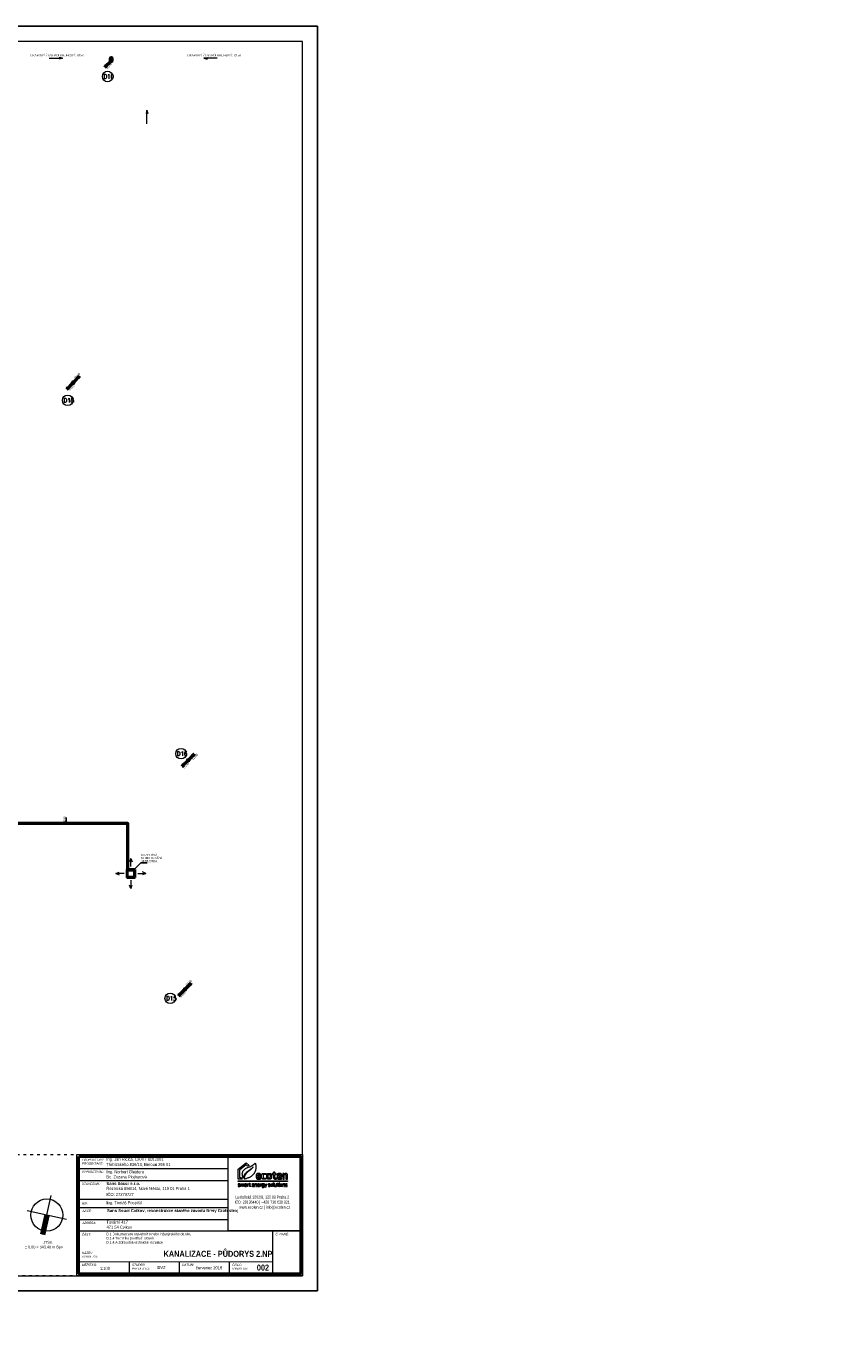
# Model space of a CAD drawing. Header units: millimetres. Extents: x 886281 to 2603493, y -207328 to 3107.
# Tile 8 of 24: x 1078905 to 1133076, y -199770 to -112281. Entities that reach past the tile are written whole.
import ezdxf

# ---------------------------------------------------------------- set-up
doc = ezdxf.new("R2010")
doc.units = ezdxf.units.MM
doc.header["$LTSCALE"] = 15
doc.linetypes.add('ACAD_ISO03W100', pattern=[30, 12, -18])
doc.linetypes.add('DASHED', pattern=[19.05, 12.7, -6.35])
doc.layers.add('AA_FORMÁTY NETISK', color=40, linetype='Continuous', plot=False)
for name, color, linetype, lineweight in [('AA_FORMÁTY TISK', 7, 'Continuous', 15), ('AA_ROZPISKY', 7, 'Continuous', 15), ('AA_STUPEŇ DVZ', 4, 'Continuous', 15), ('AA_VÝKRES - BOURÁNÍ', 3, 'Continuous', 15), ('Kóty_obecně', 7, 'Continuous', 25), ('Standard', 7, 'Continuous', 25), ('ZTI-kan_st_destova', 71, 'Continuous', 50), ('ZTI-kanal_destova', 70, 'DASHED', 50), ('ZTI-kanal_pripojovaci', 130, 'Continuous', 50), ('ZTI-komponenty', 120, 'Continuous', 20), ('ZTI_popis', 191, 'Continuous', 15)]:
    doc.layers.add(name, color=color, linetype=linetype, lineweight=lineweight)
doc.layers.add('ZTI-kanal_pripojovaci-popis', color=7, linetype='Continuous')
doc.styles.add('Popis', font='simplex.shx', dxfattribs={"width": 0.85, "height": 150})
doc.styles.get("Standard").update_dxf_attribs({"font": 'ic-simplex.shx', "width": 0.8})

# ---------------------------------------------------------------- blocks, each defined once
blk = doc.blocks.new('KOMPLEXNÍ OBJEKT_5')
at = {"layer": 'Standard', "color": 0, "linetype": 'Continuous', "lineweight": 35}
for p, q in [((-98198503, -465522607), (-98198503, -465522137)), ((-98198453, -465522087), (-98197983, -465522087)), ((-98197933, -465522137), (-98197933, -465522607)), ((-98197983, -465522657), (-98198453, -465522657))]:
    blk.add_line(p, q, dxfattribs=at)
at = {"layer": 'Standard', "color": 0, "linetype": 'Continuous', "lineweight": 13}
for points in [[(-98198473, -465522166), (-98198438, -465522166), (-98198438, -465522583), (-98198473, -465522583), (-98198473, -465522166)], [(-98198434, -465522118), (-98198434, -465522145), (-98198007, -465522145), (-98198007, -465522118), (-98198434, -465522118)], [(-98198393, -465522184), (-98198057, -465522184), (-98198057, -465522559), (-98198393, -465522559), (-98198393, -465522184)], [(-98197964, -465522166), (-98197999, -465522166), (-98197999, -465522583), (-98197964, -465522583), (-98197964, -465522166)], [(-98198434, -465522632), (-98198434, -465522604), (-98198007, -465522604), (-98198007, -465522632), (-98198434, -465522632)]]:
    blk.add_lwpolyline(points, close=True, dxfattribs=at)
at = {"layer": 'Standard', "color": 0, "linetype": 'Continuous', "lineweight": 35}
for centre, start, end in [((-98198453, -465522137), 90, 180), ((-98197983, -465522137), 0, 90), ((-98198453, -465522607), 180, 270), ((-98197983, -465522607), 270, 0)]:
    blk.add_arc(centre, 50, start, end, dxfattribs=at)
blk = doc.blocks.new('ecoten_logo_obrys')
at = {"lineweight": 5}
for points in [[(750, 1940), (899, 1620), (0, 1620), (0, 3760), (1740, 5160), (2420, 4610), (2057, 4478), (1740, 4740), (320, 3600), (320, 1940), (750, 1940)], [(3740, 5090), (3760, 5040), (3780, 4980), (3790, 4930), (3810, 4860), (3820, 4800), (3830, 4750), (3840, 4700), (3850, 4650), (3860, 4600), (3860, 4560), (3870, 4480), (3870, 4440), (3880, 4360), (3880, 4230), (3880, 4100), (3880, 4050), (3871, 3920), (3849, 3780), (3819, 3640), (3769, 3440), (3750, 3380), (3709, 3280), (3669, 3190), (3630, 3110), (3600, 3050), (3530, 2930), (3480, 2850), (3440, 2790), (3370, 2700), (3291, 2609), (3210, 2520), (3089, 2411), (2969, 2311), (2890, 2250), (2820, 2200), (2710, 2131), (2610, 2071), (2480, 1999), (2420, 1970), (2320, 1921), (2200, 1870), (2100, 1830), (2000, 1789), (1850, 1740), (1720, 1701), (1600, 1671), (1480, 1641), (1390, 1620), (1360, 1620), (1360, 1670), (1370, 1810), (1400, 2000), (1430, 2130), (1481, 2320), (1531, 2450), (1580, 2560), (1630, 2640), (1680, 2720), (1730, 2780), (1819, 2890), (1891, 2969), (1981, 3059), (2151, 3219), (2271, 3319), (2350, 3390), (2521, 3519), (2641, 3619), (2749, 3711), (2840, 3790), (2920, 3870), (3000, 3939), (3121, 4059), (3270, 4220), (3170, 4130), (3081, 4049), (2970, 3960), (2840, 3850), (2720, 3760), (2560, 3640), (2450, 3560), (2331, 3479), (2160, 3360), (2070, 3290), (1990, 3229), (1850, 3120), (1740, 3020), (1660, 2940), (1550, 2830), (1479, 2740), (1420, 2650), (1360, 2560), (1310, 2470), (1270, 2370), (1221, 2250), (1191, 2150), (1150, 2000), (1130, 1910), (1120, 1870), (1100, 1930), (1070, 2000), (1009, 2160), (979, 2270), (950, 2370), (920, 2540), (910, 2690), (910, 2830), (929, 2940), (959, 3080), (1010, 3220), (1059, 3330), (1131, 3450), (1180, 3520), (1241, 3590), (1331, 3679), (1461, 3789), (1549, 3861), (1640, 3920), (1761, 3989), (1900, 4060), (2030, 4121), (2140, 4170), (2240, 4210), (2410, 4269), (2550, 4320), (2730, 4400), (2890, 4481), (3030, 4559), (3130, 4619), (3220, 4671), (3290, 4720), (3380, 4780), (3440, 4830), (3560, 4920), (3650, 5000), (3740, 5090)], [(0, 1220), (10764, 1220), (10764, 1070), (0, 1070), (0, 1220)], [(30, 0), (290, 0), (320, 10), (340, 20), (360, 30), (390, 60), (400, 80), (410, 100), (410, 110), (410, 200), (400, 230), (380, 260), (360, 280), (330, 300), (270, 330), (220, 350), (170, 370), (140, 390), (120, 400), (100, 430), (100, 480), (110, 500), (140, 520), (240, 520), (350, 510), (380, 510), (380, 590), (280, 601), (140, 601), (90, 590), (70, 580), (50, 570), (40, 560), (20, 540), (10, 520), (0, 490), (0, 410), (10, 380), (20, 360), (40, 330), (70, 310), (100, 290), (150, 270), (220, 240), (260, 220), (290, 200), (300, 190), (310, 170), (310, 120), (300, 100), (280, 90), (250, 80), (110, 80), (30, 90), (30, 0)], [(520, 0), (520, 590), (600, 590), (610, 550), (660, 570), (720, 590), (800, 600), (850, 600), (900, 590), (930, 570), (940, 560), (1020, 580), (1070, 590), (1140, 600), (1200, 600), (1250, 590), (1280, 570), (1300, 540), (1310, 510), (1310, 0), (1220, 0), (1220, 470), (1210, 490), (1180, 510), (1120, 510), (1020, 491), (970, 480), (960, 470), (960, 0), (870, 0), (870, 480), (860, 500), (840, 510), (770, 510), (620, 470), (620, 0), (520, 0)], [(1450, 580), (1470, 500), (1610, 520), (1700, 520), (1730, 510), (1750, 500), (1760, 480), (1770, 460), (1770, 330), (1560, 330), (1530, 330), (1500, 320), (1480, 310), (1450, 290), (1430, 260), (1420, 230), (1420, 120), (1430, 80), (1440, 60), (1460, 30), (1480, 10), (1510, 0), (1540, -10), (1600, -10), (1650, 0), (1690, 10), (1760, 39), (1770, 40), (1780, 0), (1860, 0), (1860, 500), (1850, 530), (1840, 560), (1810, 580), (1790, 590), (1750, 600), (1580, 600), (1450, 580)], [(1770, 260), (1770, 130), (1620, 81), (1570, 80), (1540, 90), (1520, 120), (1510, 150), (1510, 210), (1540, 240), (1580, 260), (1770, 270), (1770, 260)], [(1990, 0), (1990, 590), (2080, 590), (2080, 550), (2130, 570), (2200, 590), (2260, 600), (2280, 600), (2280, 520), (2230, 510), (2160, 490), (2090, 470), (2080, 460), (2080, 0), (1990, 0)], [(2350, 510), (2350, 590), (2490, 590), (2490, 740), (2590, 740), (2590, 590), (2720, 590), (2720, 510), (2590, 510), (2590, 140), (2600, 100), (2620, 80), (2640, 70), (2740, 70), (2740, 0), (2680, -10), (2630, -10), (2580, 0), (2550, 10), (2510, 50), (2490, 120), (2490, 510), (2350, 510)], [(3160, 260), (3530, 260), (3530, 420), (3509, 510), (3490, 540), (3460, 570), (3390, 600), (3210, 600), (3170, 590), (3130, 570), (3100, 540), (3080, 490), (3070, 440), (3070, 160), (3090, 80), (3110, 40), (3150, 10), (3180, 0), (3240, -10), (3330, -10), (3500, 10), (3500, 80), (3400, 69), (3280, 69), (3220, 80), (3190, 100), (3170, 140), (3160, 180), (3160, 260)], [(3160, 340), (3160, 410), (3170, 460), (3190, 500), (3230, 520), (3270, 530), (3340, 530), (3390, 510), (3410, 490), (3430, 450), (3440, 420), (3440, 340), (3160, 340)], [(3640, 590), (3640, 0), (3740, 0), (3740, 470), (3840, 501), (3890, 510), (3960, 510), (3980, 500), (3990, 470), (3990, 0), (4090, 0), (4090, 500), (4070, 550), (4040, 580), (3990, 600), (3920, 600), (3850, 590), (3780, 570), (3730, 550), (3720, 590), (3640, 590)], [(4260, 2140), (4980, 2140), (4980, 2240), (4971, 2420), (4961, 2530), (4931, 2650), (4891, 2720), (4850, 2770), (4770, 2820), (4700, 2840), (4640, 2850), (4580, 2860), (4510, 2860), (4340, 2860), (4260, 2851), (4190, 2830), (4110, 2800), (4060, 2760), (4020, 2720), (4000, 2680), (3980, 2630), (3961, 2540), (3950, 2470), (3950, 2420), (3950, 2340), (3950, 2120), (3950, 2030), (3960, 1970), (3979, 1850), (3990, 1810), (4010, 1770), (4040, 1720), (4070, 1690), (4120, 1650), (4170, 1630), (4230, 1610), (4300, 1600), (4560, 1600), (4680, 1611), (4820, 1631), (4910, 1640), (4910, 1840), (4590, 1812), (4440, 1809), (4390, 1820), (4360, 1830), (4330, 1850), (4310, 1870), (4300, 1890), (4290, 1910), (4280, 1940), (4260, 2020), (4260, 2140)], [(4300, 260), (4670, 260), (4670, 420), (4649, 510), (4630, 540), (4600, 570), (4530, 600), (4350, 600), (4310, 590), (4270, 570), (4240, 540), (4220, 490), (4210, 440), (4210, 160), (4230, 80), (4250, 40), (4290, 10), (4320, 0), (4380, -10), (4470, -10), (4640, 10), (4640, 80), (4540, 69), (4420, 69), (4360, 80), (4330, 100), (4310, 140), (4300, 180), (4300, 260)], [(4260, 2350), (4680, 2350), (4680, 2400), (4670, 2480), (4660, 2550), (4640, 2590), (4610, 2620), (4590, 2630), (4570, 2640), (4540, 2650), (4400, 2650), (4370, 2640), (4330, 2620), (4310, 2600), (4290, 2580), (4280, 2550), (4270, 2510), (4260, 2440), (4260, 2350)], [(4300, 340), (4300, 410), (4310, 460), (4330, 500), (4370, 520), (4410, 530), (4480, 530), (4530, 510), (4550, 490), (4570, 450), (4580, 420), (4580, 340), (4300, 340)], [(4780, 0), (4780, 590), (4870, 590), (4870, 550), (4920, 570), (4990, 590), (5050, 600), (5070, 600), (5070, 520), (5020, 510), (4950, 490), (4880, 470), (4870, 460), (4870, 0), (4780, 0)], [(6090, 2820), (6090, 2600), (5910, 2619), (5780, 2630), (5590, 2630), (5540, 2620), (5500, 2590), (5480, 2560), (5460, 2480), (5450, 2410), (5450, 2040), (5460, 1980), (5480, 1930), (5500, 1890), (5530, 1860), (5570, 1840), (5610, 1830), (5670, 1820), (5850, 1820), (5970, 1830), (6100, 1839), (6100, 1650), (6010, 1629), (5880, 1611), (5760, 1600), (5490, 1600), (5410, 1610), (5350, 1630), (5290, 1660), (5260, 1680), (5220, 1720), (5190, 1770), (5160, 1840), (5139, 1930), (5130, 2070), (5130, 2100), (5130, 2410), (5140, 2480), (5160, 2610), (5180, 2660), (5200, 2700), (5230, 2750), (5260, 2780), (5310, 2810), (5360, 2830), (5400, 2840), (5460, 2850), (5550, 2861), (5660, 2861), (5810, 2850), (5950, 2840), (6040, 2829), (6090, 2820)], [(5670, 600), (5320, 600), (5260, 590), (5210, 570), (5180, 540), (5160, 510), (5150, 470), (5150, 330), (5170, 280), (5190, 260), (5210, 240), (5190, 220), (5190, 130), (5210, 90), (5240, 60), (5280, 50), (5490, 50), (5540, 30), (5570, -10), (5570, -30), (5570, -70), (5560, -90), (5540, -110), (5500, -130), (5330, -130), (5220, -121), (5220, -210), (5350, -219), (5500, -219), (5570, -200), (5620, -170), (5650, -130), (5670, -80), (5670, 20), (5650, 70), (5620, 100), (5570, 120), (5530, 130), (5320, 130), (5290, 140), (5280, 160), (5280, 200), (5300, 210), (5510, 210), (5570, 240), (5590, 260), (5610, 290), (5620, 340), (5620, 480), (5610, 520), (5680, 530), (5680, 600), (5670, 600)], [(5320, 520), (5470, 520), (5500, 510), (5520, 490), (5530, 460), (5530, 370), (5520, 330), (5490, 300), (5450, 290), (5320, 290), (5290, 300), (5270, 310), (5250, 330), (5240, 370), (5240, 460), (5260, 490), (5280, 510), (5320, 520)], [(5750, 590), (5860, 590), (6016, 109), (6172, 589), (6280, 589), (5998, -230), (5910, -230), (5980, 0), (5950, 0), (5750, 590)], [(6240, 2060), (6240, 2410), (6250, 2520), (6270, 2610), (6290, 2660), (6310, 2700), (6340, 2740), (6380, 2780), (6430, 2810), (6500, 2830), (6600, 2849), (6940, 2849), (7010, 2840), (7070, 2820), (7120, 2800), (7150, 2780), (7200, 2730), (7230, 2690), (7250, 2650), (7270, 2580), (7280, 2530), (7290, 2480), (7301, 2320), (7301, 2140), (7291, 1990), (7280, 1900), (7260, 1830), (7240, 1780), (7210, 1730), (7180, 1700), (7150, 1670), (7090, 1640), (7030, 1620), (6980, 1610), (6910, 1600), (6630, 1600), (6550, 1610), (6480, 1630), (6430, 1650), (6390, 1670), (6330, 1720), (6300, 1780), (6280, 1830), (6270, 1870), (6260, 1910), (6250, 1980), (6240, 2060)], [(6710, 2660), (6820, 2660), (6860, 2650), (6910, 2630), (6940, 2600), (6960, 2560), (6970, 2520), (6980, 2470), (6990, 2360), (6990, 2090), (6981, 1990), (6970, 1940), (6950, 1880), (6930, 1850), (6900, 1830), (6860, 1810), (6820, 1800), (6720, 1800), (6680, 1810), (6640, 1830), (6610, 1850), (6590, 1870), (6570, 1910), (6560, 2000), (6551, 2130), (6551, 2330), (6560, 2460), (6570, 2530), (6580, 2570), (6600, 2600), (6620, 2620), (6650, 2640), (6670, 2650), (6710, 2660)], [(6610, 0), (6870, 0), (6900, 10), (6920, 20), (6940, 30), (6970, 60), (6980, 80), (6990, 100), (6990, 110), (6990, 200), (6980, 230), (6960, 260), (6940, 280), (6910, 300), (6850, 330), (6800, 350), (6750, 370), (6720, 390), (6700, 400), (6680, 430), (6680, 480), (6690, 500), (6720, 520), (6820, 520), (6930, 510), (6960, 510), (6960, 590), (6860, 601), (6720, 601), (6670, 590), (6650, 580), (6630, 570), (6620, 560), (6600, 540), (6590, 520), (6580, 490), (6580, 410), (6590, 380), (6600, 360), (6620, 330), (6650, 310), (6680, 290), (6730, 270), (6800, 240), (6840, 220), (6870, 200), (6880, 190), (6890, 170), (6890, 120), (6880, 100), (6860, 90), (6830, 80), (6690, 80), (6610, 90), (6610, 0)], [(7090, 170), (7090, 420), (7110, 500), (7130, 540), (7160, 570), (7200, 590), (7260, 600), (7400, 600), (7450, 590), (7500, 570), (7530, 540), (7550, 500), (7560, 440), (7569, 370), (7569, 200), (7560, 130), (7540, 80), (7530, 60), (7490, 20), (7450, 0), (7370, -10), (7280, -10), (7210, 0), (7170, 20), (7140, 40), (7110, 90), (7090, 170)], [(7190, 200), (7190, 390), (7200, 450), (7210, 490), (7230, 510), (7280, 530), (7380, 530), (7420, 510), (7450, 480), (7460, 440), (7470, 380), (7470, 210), (7470, 170), (7450, 110), (7420, 90), (7380, 70), (7270, 70), (7240, 80), (7220, 100), (7200, 130), (7190, 200)], [(7850, -10), (7770, -10), (7730, 10), (7700, 50), (7690, 80), (7680, 130), (7680, 810), (7790, 810), (7790, 100), (7800, 70), (7820, 60), (7850, 60), (7850, -10)], [(8387, 1), (8387, 591), (8287, 591), (8287, 121), (8187, 90), (8137, 81), (8067, 81), (8047, 91), (8037, 121), (8037, 591), (7937, 591), (7937, 91), (7957, 41), (7987, 11), (8037, -9), (8107, -9), (8177, 1), (8247, 21), (8297, 41), (8307, 1), (8387, 1)], [(8480, 510), (8480, 590), (8620, 590), (8620, 740), (8720, 740), (8720, 590), (8850, 590), (8850, 510), (8720, 510), (8720, 140), (8730, 100), (8750, 80), (8770, 70), (8870, 70), (8870, 0), (8810, -10), (8760, -10), (8710, 0), (8680, 10), (8640, 50), (8620, 120), (8620, 510), (8480, 510)], [(8810, 2140), (9530, 2140), (9530, 2240), (9521, 2420), (9511, 2530), (9481, 2650), (9441, 2720), (9400, 2770), (9320, 2820), (9250, 2840), (9190, 2850), (9130, 2860), (9060, 2860), (8890, 2860), (8810, 2851), (8740, 2830), (8660, 2800), (8610, 2760), (8570, 2720), (8550, 2680), (8530, 2630), (8511, 2540), (8500, 2470), (8500, 2420), (8500, 2340), (8500, 2120), (8500, 2030), (8510, 1970), (8529, 1850), (8540, 1810), (8560, 1770), (8590, 1720), (8620, 1690), (8670, 1650), (8720, 1630), (8780, 1610), (8850, 1600), (9110, 1600), (9230, 1611), (9370, 1631), (9460, 1640), (9460, 1840), (9140, 1812), (8990, 1809), (8940, 1820), (8910, 1830), (8880, 1850), (8860, 1870), (8850, 1890), (8840, 1910), (8830, 1940), (8810, 2020), (8810, 2140)], [(8810, 2350), (9230, 2350), (9230, 2400), (9220, 2480), (9210, 2550), (9190, 2590), (9160, 2620), (9140, 2630), (9120, 2640), (9090, 2650), (8950, 2650), (8920, 2640), (8880, 2620), (8860, 2600), (8840, 2580), (8830, 2550), (8820, 2510), (8810, 2440), (8810, 2350)], [(8960, 710), (8980, 680), (9050, 680), (9070, 710), (9070, 770), (9050, 790), (8980, 790), (8960, 770), (8960, 710)], [(8970, 590), (8970, 0), (9060, 0), (9060, 590), (8970, 590)], [(9175, 170), (9175, 420), (9195, 500), (9215, 540), (9245, 570), (9285, 590), (9345, 600), (9485, 600), (9535, 590), (9585, 570), (9615, 540), (9635, 500), (9645, 440), (9654, 370), (9654, 200), (9645, 130), (9625, 80), (9615, 60), (9575, 20), (9535, 0), (9455, -10), (9365, -10), (9295, 0), (9255, 20), (9225, 40), (9195, 90), (9175, 170)], [(9275, 200), (9275, 390), (9285, 450), (9295, 490), (9315, 510), (9365, 530), (9465, 530), (9505, 510), (9535, 480), (9545, 440), (9555, 380), (9555, 210), (9555, 170), (9535, 110), (9505, 90), (9465, 70), (9355, 70), (9325, 80), (9305, 100), (9285, 130), (9275, 200)], [(9740, 1620), (10060, 1620), (10060, 2540), (10210, 2589), (10320, 2610), (10370, 2610), (10410, 2600), (10430, 2580), (10440, 2560), (10440, 2550), (10440, 1620), (10764, 1620), (10764, 2590), (10740, 2680), (10710, 2740), (10660, 2790), (10610, 2820), (10560, 2840), (10520, 2850), (10320, 2850), (10240, 2830), (10160, 2800), (10040, 2750), (10030, 2770), (10020, 2800), (10010, 2830), (9740, 2830), (9740, 1620)], [(9770, 590), (9770, 0), (9870, 0), (9870, 470), (9970, 501), (10020, 510), (10090, 510), (10110, 500), (10120, 470), (10120, 0), (10220, 0), (10220, 500), (10200, 550), (10170, 580), (10120, 600), (10050, 600), (9980, 590), (9910, 570), (9860, 550), (9850, 590), (9770, 590)], [(10360, 0), (10620, 0), (10650, 10), (10670, 20), (10690, 30), (10720, 60), (10730, 80), (10740, 100), (10740, 110), (10740, 200), (10730, 230), (10710, 260), (10690, 280), (10660, 300), (10600, 330), (10550, 350), (10500, 370), (10470, 390), (10450, 400), (10430, 430), (10430, 480), (10440, 500), (10470, 520), (10570, 520), (10680, 510), (10710, 510), (10710, 590), (10610, 601), (10470, 601), (10420, 590), (10400, 580), (10380, 570), (10370, 560), (10350, 540), (10340, 520), (10330, 490), (10330, 410), (10340, 380), (10350, 360), (10370, 330), (10400, 310), (10430, 290), (10480, 270), (10550, 240), (10590, 220), (10620, 200), (10630, 190), (10640, 170), (10640, 120), (10630, 100), (10610, 90), (10580, 80), (10440, 80), (10360, 90), (10360, 0)]]:
    blk.add_lwpolyline(points, dxfattribs=at)
blk.add_lwpolyline([(8270, 1800), (8170, 1800), (8120, 1810), (8090, 1830), (8070, 1850), (8050, 1900), (8050, 2620), (8320, 2620), (8320, 2830), (8050, 2830), (8050, 3130), (7730, 3130), (7730, 2830), (7460, 2830), (7460, 2620), (7730, 2620), (7730, 1960), (7740, 1880), (7750, 1830), (7770, 1770), (7790, 1730), (7840, 1680), (7880, 1650), (7920, 1630), (7980, 1610), (8050, 1600), (8230, 1600), (8300, 1610), (8350, 1620), (8350, 1810)], close=True, dxfattribs=at)
blk = doc.blocks.new('*U325')
at = {"color": 0, "linetype": 'ByBlock', "lineweight": -2}
for p, q in [((35.36, 35.36), (424.26, 424.26)), ((424.26, 424.26), (291.68, 344.71)), ((344.71, 291.68), (424.26, 424.26)), ((-35.36, -35.36), (-424.26, -424.26)), ((-424.26, -424.26), (-344.71, -291.68)), ((-291.68, -344.71), (-424.26, -424.26))]:
    blk.add_line(p, q, dxfattribs=at)
blk.add_circle((0, 0), 50, dxfattribs=at)
blk = doc.blocks.new('*U326')
at = {"color": 0, "linetype": 'ByBlock', "lineweight": -2}
for p, q in [((35.36, 35.36), (424.26, 424.26)), ((424.26, 424.26), (291.68, 344.71)), ((344.71, 291.68), (424.26, 424.26)), ((-35.36, -35.36), (-424.26, -424.26)), ((-424.26, -424.26), (-344.71, -291.68)), ((-291.68, -344.71), (-424.26, -424.26))]:
    blk.add_line(p, q, dxfattribs=at)
blk.add_circle((0, 0), 50, dxfattribs=at)
blk = doc.blocks.new('*U333')
at = {"color": 0, "linetype": 'ByBlock', "lineweight": -2}
for p, q in [((35.36, 35.36), (424.26, 424.26)), ((424.26, 424.26), (291.68, 344.71)), ((344.71, 291.68), (424.26, 424.26)), ((-35.36, -35.36), (-424.26, -424.26)), ((-424.26, -424.26), (-344.71, -291.68)), ((-291.68, -344.71), (-424.26, -424.26))]:
    blk.add_line(p, q, dxfattribs=at)
blk.add_circle((0, 0), 50, dxfattribs=at)
blk = doc.blocks.new('*U335')
at = {"color": 0, "linetype": 'ByBlock', "lineweight": -2}
for p, q in [((-35.36, -35.36), (-424.26, -424.26)), ((-424.26, -424.26), (-344.71, -291.68)), ((-291.68, -344.71), (-424.26, -424.26))]:
    blk.add_line(p, q, dxfattribs=at)
blk.add_circle((0, 0), 50, dxfattribs=at)
blk = doc.blocks.new('*U437', base_point=(-409.4, 0))
at = {"color": 0, "linetype": 'ByBlock', "lineweight": -2}
for p, q in [((-409.4, 0), (-307.93, 24.96)), ((0, 0), (-409.4, 0)), ((-409.4, 0), (-307.93, -24.96))]:
    blk.add_line(p, q, dxfattribs=at)

msp = doc.modelspace()

# ---------------------------------------------------------------- linework, layer by layer
at = {"layer": 'AA_FORMÁTY NETISK'}
msp.add_lwpolyline([(1056270, -112281), (1056270, -196381), (1098270, -196381), (1098270, -112281)], close=True, dxfattribs=at)
at = {"layer": 'AA_FORMÁTY TISK'}
msp.add_lwpolyline([(1057270, -113281), (1057270, -195381), (1097270, -195381), (1097270, -113281)], close=True, dxfattribs=at)
at = {"layer": 'AA_ROZPISKY', "lineweight": 20}
for p, q in [((1082404, -188246), (1092338, -188247)), ((1082404, -189046), (1092338, -189047)), ((1082404, -189046), (1092338, -189047)), ((1082404, -190296), (1092338, -190297)), ((1082445, -190850), (1092338, -190851)), ((1082404, -192396), (1097137, -192398)), ((1082445, -191650), (1092337, -191651)), ((1082404, -194446), (1095278, -194448)), ((1085737, -194447), (1085737, -195247)), ((1089071, -194447), (1089070, -195247)), ((1092404, -194447), (1092404, -195247))]:
    msp.add_line(p, q, dxfattribs=at)
at = {"layer": 'AA_ROZPISKY'}
for p, q in [((1079983, -192648), (1080559, -190044)), ((1081573, -191634), (1078969, -191058)), ((1095279, -192398), (1095278, -195248))]:
    msp.add_line(p, q, dxfattribs=at)
at = {"layer": 'AA_ROZPISKY', "lineweight": 80}
msp.add_line((1080271, -191346), (1079983, -192648), dxfattribs=at)
at = {"layer": 'AA_ROZPISKY', "linetype": 'ACAD_ISO03W100', "lineweight": 20}
msp.add_lwpolyline([(1078271, -187313), (1097271, -187314), (1097270, -195381), (1078270, -195379)], close=True, dxfattribs=at)
at = {"layer": 'AA_ROZPISKY', "lineweight": 20}
for points in [[(1082271, -187313), (1097271, -187314), (1097270, -195381), (1082270, -195380)], [(1092338, -187447), (1097138, -187448), (1097137, -192398), (1092337, -192397)]]:
    msp.add_lwpolyline(points, close=True, dxfattribs=at)
at = {"layer": 'AA_ROZPISKY', "lineweight": 40}
msp.add_lwpolyline([(1082405, -187446), (1097138, -187448), (1097137, -195248), (1082404, -195246)], close=True, dxfattribs=at)
at = {"layer": 'AA_ROZPISKY'}
msp.add_circle((1080271, -191346), 1067, dxfattribs=at)
at = {"layer": 'Standard', "color": 0, "linetype": 'Continuous', "lineweight": 13, "ltscale": 1000}
for p, q in [((1085864, -167622), (1085772, -167853)), ((1085864, -168172), (1085864, -167622)), ((1085864, -167622), (1085956, -167853)), ((1084856, -168630), (1085087, -168538)), ((1085406, -168630), (1084856, -168630)), ((1084856, -168630), (1085087, -168722)), ((1086313, -168621), (1086863, -168621)), ((1086863, -168621), (1086632, -168529)), ((1086863, -168621), (1086632, -168714)), ((1085855, -169630), (1085763, -169398)), ((1085855, -169080), (1085855, -169630)), ((1085855, -169630), (1085947, -169398))]:
    msp.add_line(p, q, dxfattribs=at)
at = {"layer": 'ZTI-kan_st_destova', "lineweight": 15}
for centre in [(1084313, -115620), (1081655, -137158), (1089197, -160662), (1088477, -176935)]:
    msp.add_circle(centre, 350, dxfattribs=at)
at = {"layer": 'ZTI-kanal_destova', "linetype": 'Continuous'}
for points in [[(1084507, -114580), (1084507, -114411)], [(1084607, -114580), (1084607, -114411)]]:
    msp.add_lwpolyline(points, dxfattribs=at)
msp.add_circle((1084557, -114411), 50, dxfattribs=at)
at = {"layer": 'ZTI-kanal_pripojovaci'}
msp.add_lwpolyline([(1085649, -168346), (1085649, -165298), (1066317, -165298), (1066317, -162209), (1065768, -162209)], dxfattribs=at)
at = {"layer": 'ZTI-kanal_pripojovaci-popis', "color": 3}
msp.add_line((1081512, -165342), (1081600, -165253), dxfattribs=at)
at = {"layer": 'ZTI-kanal_pripojovaci-popis', "color": 2}
for p, q in [((1081556, -164904), (1081556, -165323)), ((1086953, -167923), (1086534, -167923))]:
    msp.add_line(p, q, dxfattribs=at)
msp.add_lwpolyline([(1086534, -167923), (1086109, -168346)], dxfattribs=at)

# ---------------------------------------------------------------- block references
at = {"layer": 'AA_ROZPISKY', "xscale": 0.3046009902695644, "yscale": 0.3046009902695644, "zscale": 0.3046009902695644, "rotation": 359.994372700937}
msp.add_blockref('ecoten_logo_obrys', (1092995, -189449), dxfattribs=at)
at = {"layer": 'Standard', "color": 0, "linetype": 'Continuous', "lineweight": 13}
msp.add_blockref('KOMPLEXNÍ OBJEKT_5', (99284084, 465353741), dxfattribs=at)
at = {"layer": 'ZTI-kan_st_destova'}
msp.add_blockref('*U335', (1084557, -114580), dxfattribs=at)
at = {"layer": 'ZTI-kan_st_destova', "rotation": 180}
for name, p in [('*U333', (1082021, -135981)), ('*U325', (1089676, -161096)), ('*U326', (1089446, -176349))]:
    msp.add_blockref(name, p, dxfattribs=at)
at = {"layer": 'ZTI-komponenty', "yscale": 2.19348689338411, "zscale": 2.19348689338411}
for p, xscale in [((1081316, -114409), -2.19348689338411), ((1090704, -114409), 2.19348689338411)]:
    msp.add_blockref('*U437', p, dxfattribs=dict(at, xscale=xscale))
at = {"layer": 'ZTI-komponenty', "xscale": -2.19348689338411, "yscale": 2.19348689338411, "zscale": 2.19348689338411, "rotation": 89.99999999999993}
msp.add_blockref('*U437', (1086925, -117868), dxfattribs=at)

# ---------------------------------------------------------------- texts
at = {"layer": 'AA_ROZPISKY', "rotation": 359.99437}
for s, width, insert, char_height, attachment_point in [('{\\fArial|b0|i1|c238|p34;ZODPOVĚDNÝ PROJEKTANT:}', 53.33, (1082599, -187589), 150, 1), ('\\pt4200;{\\Fc:\\program files\\ab studio\\cadkonplus 2018\\2018\\fonts\\ic-simplex|c238;Třebízského 839/10, Beroun 266 01}', 6041.06, (1084231, -187882), 200, 1), ('\\pt4200;Ing. {\\Fc:\\program files\\ab studio\\cadkonplus 2018\\2018\\fonts\\ic-simplex|c238;Jan Řičica, ČKAIT 0012001}', 6041.06, (1084231, -187532), 200, 1), ('{\\fArial|b0|i1|c238|p34;VYPRACOVAL:}', 1241.72, (1082599, -188389), 150, 1), ('\\pt4200;Ing. {\\Fc:\\program files\\ab studio\\cadkonplus 2018\\2018\\fonts\\ic-simplex|c238;Norbert Glejdura}', 4227.73, (1084236, -188366), 200, 1), ('\\pt4200;{\\Fc:\\program files\\ab studio\\cadkonplus 2018\\2018\\fonts\\ic-simplex|c238;Bc. Zuzana Plojharová}', 4227.73, (1084236, -188712), 200, 1), ('\\pi473.33333;{\\W0.7;Lublaňská 1002/9, 120 00 Praha 2\\P\\pi420,t2420,2620;IČO: 29136440 | +420 736 630 021\\P\\pi736.66667,t2736.66667,4936.66667;www.ecoten.cz | info@ecoten.cz\\H1.2619x; }', 4800, (999148, -189780), 200, 1), ('{\\fArial|b0|i1|c238|p34;STAVEBNÍK:}', 1241.72, (1082599, -189189), 150, 1), ('\\pt4200;{\\fArial|b1|i0|c238|p34;Sans Souci s.r.o.\\P}Řeznická 656/14, Nové Město, 110 01 Praha 1', 8102.13, (1084236, -189148), 200, 1), ('\\pt4200;IČO: 27278727', 6355.46, (1084236, -189873), 200, 1), ('{\\fArial|b0|i1|c238|p34;HIP:}', 1241.72, (1082599, -190503), 150, 1), ('\\pt4200;Ing. Tomáš Pospíšil', 3020.53, (1084235, -190423), 200, 1), ('\\pi473.33333;{\\W0.7;Lublaňská 1002/9, 120 00 Praha 2\\P\\pi420,t2420,2620;IČO: 29136440 | +420 736 630 021\\P\\pi736.66667,t2736.66667,4936.66667;www.ecoten.cz | info@ecoten.cz\\H1.2619x; }', 4800, (1092338, -190054), 200, 1), ('{\\fArial|b0|i1|c238|p34;AKCE:}', 1241.72, (1082640, -190996), 150, 1), ('\\pt4200;{\\fArial|b1|i0|c238|p34;Sans Souci Cvikov, rekonstrukce starého závodu firmy Grafostroj}', 7735.47, (1084276, -190951), 200, 1), ('{\\fArial|b0|i1|c238|p34;ADRESA:}', 1241.72, (1082640, -191796), 150, 1), ('\\pt4200;Tovární 417 \\P471 54 Cvikov', 6355.46, (1084236, -191723), 200, 1), ('\\pi1758.22222,t5678.22222;JTSK\\P\\pi545.77778,t4465.77778;± 0,00 = 343,48 m Bpv', 4000, (985081, -192789), 186.67, 1), ('\\pi1758.22222,t5678.22222;JTSK\\P\\pi545.77778,t4465.77778;± 0,00 = 343,48 m Bpv', 4000, (1078271, -193063), 186.67, 1), ('{\\fArial|b0|i1|c238|p34;ČÁST: }', 565.93, (1082599, -192559), 150, 1), ('\\H166.666;\\W0.8;D.1 Dokumentace stavebního nebo inženýrského objektu\\PD.1.4 Technika prostředí staveb\\PD.1.4.A Zdravotně technické instalace', 9345.46, (1084235, -192523), 200, 1), ('{\\fArial|b0|i1|c238|p34;Č. PARÉ:}', 1241.72, (1095473, -192544), 150, 1), ('{\\fArial|b0|i1|c238|p34;NÁZEV\\PVÝKRESU:}', 345.93, (1082599, -193789), 150, 1), ('{\\fArial|b0|i1|c238|p34;MĚŘÍTKO:}', 1241.72, (1082599, -194589), 150, 1), ('\\pt4200;1:100', 1301.35, (1083800, -194791), 200, 1), ('{\\fArial|b0|i1|c238|p34;STUPEŇ\\PPROJEKTU:}', 399.27, (1085932, -194589), 150, 1), ('{\\fArial|b0|i1|c238|p34;DATUM:}', 1241.72, (1089265, -194589), 150, 1), ('\\pt4200;červenec 2018', 1955.81, (1091940, -194753), 200, 3), ('{\\fArial|b0|i1|c238|p34;ČÍSLO\\PVÝKRESU:}', 405.93, (1092599, -194590), 150, 1)]:
    msp.add_mtext_dynamic_manual_height_columns(s, width=width, gutter_width=150, heights=[0], dxfattribs=dict(at, insert=insert, char_height=char_height, attachment_point=attachment_point))
at = {"layer": 'AA_STUPEŇ DVZ', "insert": (1087630, -194737), "char_height": 200, "attachment_point": 1, "rotation": 359.99437}
msp.add_mtext_dynamic_manual_height_columns('DVZ', width=1390.58, gutter_width=150, heights=[0], dxfattribs=at)
at = {"layer": 'AA_VÝKRES - BOURÁNÍ', "char_height": 400, "attachment_point": 3, "rotation": 359.99437}
for s, width, insert in [('\\pt8400;{\\fArial|b1|i0|c238|p34;KANALIZACE\\fArial|b1|i0|c0|p34; - PŮDORYS \\fArial|b1|i0|c238|p34;2.\\fArial|b1|i0|c0|p34;NP}', 11060.2, (1095278, -193726)), ('\\pt8400;{\\fArial|b1|i0|c238|p34;002}', 1301.35, (1095053, -194640))]:
    msp.add_mtext_dynamic_manual_height_columns(s, width=width, gutter_width=150, heights=[0], dxfattribs=dict(at, insert=insert))
at = {"layer": 'Kóty_obecně', "char_height": 500, "attachment_point": 1}
for s, width, insert in [('\\W0.8;POZNÁMKY:\\P\\pi-1500,l2000,t2000;\\H250;-^IPŘIPOJOVACÍ POTRUBÍ KANALIZACE JE VEDENO VE SKLONU 3 % K ODPADNÍMU POTRUBÍ', 11997.19, (970767, -190304)), ('{\\Fc:\\program files\\ab studio\\cadkonplus 2018\\2018\\fonts\\ic-simplex|c238;POZNÁMKY:\\P\\pi-1500,l2000,t2000;\\H0.5x;-^IPŘIPOJOVACÍ POTRUBÍ KANALIZACE JE VEDENO VE SKLONU 3 % K ODPADNÍMU POTRUBÍ}', 20006.89, (1057764, -193681))]:
    msp.add_mtext_dynamic_manual_height_columns(s, width=width, gutter_width=500, heights=[0], dxfattribs=dict(at, insert=insert))
at = {"layer": 'ZTI-kan_st_destova', "lineweight": 15, "char_height": 300, "width": 4855.27, "attachment_point": 1, "style": 'Popis'}
for s, insert in [('\\fsimplex|b0|i0|c0|p0;\\W0.85;D10', (1084035, -115467)), ('\\fsimplex|b0|i0|c0|p0;\\W0.85;D18', (1081377, -137005)), ('\\fsimplex|b0|i0|c0|p0;\\W0.85;D16', (1088919, -160508)), ('\\fsimplex|b0|i0|c0|p0;\\W0.85;D15', (1088199, -176781))]:
    msp.add_mtext(s, dxfattribs=dict(at, insert=insert))
at = {"layer": 'ZTI-kanal_pripojovaci-popis', "color": 3, "width": 0.8}
for s, p in [('OKAPOVÝ ŽLAB PŮLKRUHOVÝ: D150', (1079169, -114287)), ('OKAPOVÝ ŽLAB PŮLKRUHOVÝ: D150', (1089620, -114287)), ('JEDNOTKA', (1086545, -167883)), ('KAZETOVÁ', (1086545, -167472)), ('KLIMATIZAČNÍ', (1086545, -167671))]:
    msp.add_text(s, height=150, dxfattribs=at).set_placement(p)
for s, rotation, p in [('D150', 45, (1084293, -115128)), ('D100', 45, (1082170, -135762)), ('D100', 45, (1081797, -136523)), ('D100', 45, (1090011, -161081)), ('D100', 45, (1089407, -161654)), ('D32', 90, (1081538, -165198)), ('D100', 45, (1089595, -176129)), ('D100', 45, (1089178, -176890))]:
    msp.add_text(s, height=150, rotation=rotation, dxfattribs=at).set_placement(p)
at = {"layer": 'ZTI_popis', "char_height": 150, "width": 651.08, "attachment_point": 1, "style": 'Popis'}
for s, insert in [('\\pi276.32361;{\\fsimplex|b0|i0|c0|p2;V\\P\\pi126.9174;D110}', (1064520, -156256)), ('\\pi282.14572;{\\fsimplex|b0|i0|c0|p2;D\\P\\pi162.68777;D50}', (1062833, -156343)), ('\\pi282.14572;{\\fsimplex|b0|i0|c0|p2;U\\P\\pi162.68777;D50}', (1064096, -157673)), ('\\pi282.14572;{\\fsimplex|b0|i0|c0|p2;U\\P\\pi162.68777;D50}', (1065012, -157677)), ('\\pi282.14572;{\\fsimplex|b0|i0|c0|p2;U\\P\\pi162.68777;D50}', (1065034, -158764)), ('\\pi210.47933;{\\fsimplex|b0|i0|c0|p2;WC\\P\\pi126.9174;D110}', (1062823, -159991)), ('\\pi210.47933;{\\fsimplex|b0|i0|c0|p2;WC\\P\\pi126.9174;D110}', (1064004, -159995)), ('\\pi282.14572;{\\fsimplex|b0|i0|c0|p2;P\\P\\pi162.68777;D50}', (1061776, -160235)), ('\\pi282.14572;{\\fsimplex|b0|i0|c0|p2;P\\P\\pi162.68777;D50}', (1062046, -162669)), ('\\pi210.47933;{\\fsimplex|b0|i0|c0|p2;WC\\P\\pi126.9174;D110}', (1063084, -162898)), ('\\pi210.47933;{\\fsimplex|b0|i0|c0|p2;WC\\P\\pi126.9174;D110}', (1064133, -162898)), ('\\pi210.47933;{\\fsimplex|b0|i0|c0|p2;WC\\P\\pi126.9174;D110}', (1065131, -162898)), ('\\pi282.14572;{\\fsimplex|b0|i0|c0|p2;U\\P\\pi162.68777;D50}', (1062417, -165781)), ('\\pi282.14572;{\\fsimplex|b0|i0|c0|p2;U\\P\\pi162.68777;D50}', (1063764, -165751)), ('\\pi282.14572;{\\fsimplex|b0|i0|c0|p2;U\\P\\pi162.68777;D50}', (1062401, -166584)), ('\\pi282.14572;{\\fsimplex|b0|i0|c0|p2;U\\P\\pi162.68777;D50}', (1063775, -166521))]:
    msp.add_mtext(s, dxfattribs=dict(at, insert=insert))

doc.saveas('drawing.dxf')
